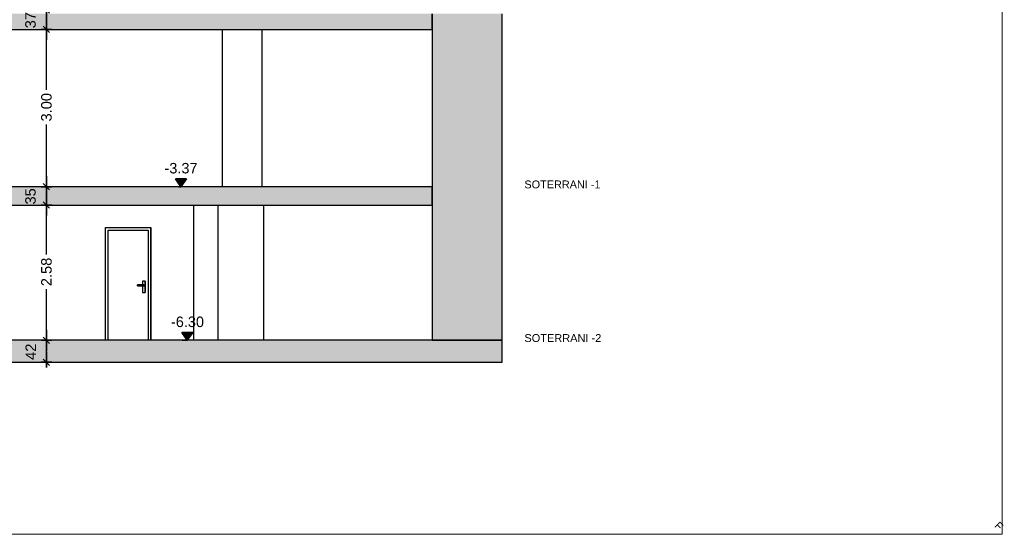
# Model space of a CAD drawing. Header units: metres. Extents: x -1 to 518, y -65 to 31.
# Tile 22 of 26: x 499 to 518, y -65 to -55. Entities that reach past the tile are written whole.
import ezdxf

# ---------------------------------------------------------------- set-up
doc = ezdxf.new("R2010")
doc.units = ezdxf.units.M
doc.header["$PDMODE"] = 65
doc.linetypes.add('CONTINUA', pattern=[0])
doc.linetypes.add('PUNKT', pattern=[6.35, 0, -6.35])
doc.layers.add('+++++ CÀLCUL SECCIÓ B', color=7, linetype='CONTINUA', lineweight=25)
doc.layers.add('COTES SECCIO B', color=7, linetype='CONTINUA', lineweight=25)
doc.styles.add('ARIAL', font='arial.ttf')
doc.styles.add('Century Gothic', font='txt')
doc.dimstyles.new('DIMSTYLE_4', dxfattribs={"dimtxt": 0.2, "dimasz": 0.2, "dimexe": 0, "dimexo": 1e-06, "dimgap": 0.1, "dimtad": 2, "dimdec": 0, "dimlfac": 100, "dimrnd": 1, "dimzin": 4, "dimdsep": 46, "dimtxsty": 'ARIAL', "dimblk1": 'ALL_ML_STRICH', "dimblk2": 'ALL_ML_STRICH', "dimsah": 1, "dimcen": 0, "dimse1": 1, "dimse2": 1, "dimclrd": 2, "dimclre": 2, "dimclrt": 2, "dimadec": 0, "dimazin": 0, "dimtfac": 1, "dimtdec": 0, "dimtix": 1, "dimtmove": 2, "dimatfit": 3, "dimfxl": 0, "dimtvp": 1.2, "dimtzin": 0, "dimlwd": 0, "dimlwe": 35, "dimarcsym": 0})
doc.dimstyles.new('DIMSTYLE_5', dxfattribs={"dimtxt": 0.2, "dimasz": 0.2, "dimexe": 0, "dimexo": 1e-06, "dimgap": 0.1, "dimtad": 0, "dimrnd": 0.01, "dimzin": 4, "dimdsep": 46, "dimtxsty": 'ARIAL', "dimblk1": 'ALL_ML_STRICH', "dimblk2": 'ALL_ML_STRICH', "dimsah": 1, "dimcen": 0, "dimse1": 1, "dimse2": 1, "dimclrd": 2, "dimclre": 2, "dimclrt": 2, "dimadec": 0, "dimazin": 0, "dimtfac": 1, "dimtdec": 0, "dimtix": 1, "dimtmove": 2, "dimatfit": 3, "dimfxl": 0, "dimtzin": 0, "dimlwd": 0, "dimlwe": 35, "dimarcsym": 0})

# ---------------------------------------------------------------- blocks, each defined once
blk = doc.blocks.new('COMPLEX_ELEVATIONDIM_1')
at = {"layer": 'COTES SECCIO B', "linetype": 'CONTINUA', "lineweight": 35, "transparency": 33554687}
for points in [[(502.34, -58.16), (502.13, -58.16), (502.235, -58.31)], [(502.463, -61.09), (502.253, -61.09), (502.358, -61.24)]]:
    blk.add_hatch(color=2, dxfattribs=at).paths.add_polyline_path(points)
at = {"layer": 'COTES SECCIO B', "color": 2, "linetype": 'CONTINUA', "lineweight": 35, "transparency": 33554687}
for p, q in [((502.34, -58.16), (502.13, -58.16)), ((502.13, -58.16), (502.235, -58.31)), ((502.235, -58.31), (502.34, -58.16)), ((502.235, -58.31), (502.235, -58.31)), ((502.235, -58.31), (502.235, -58.31)), ((502.235, -58.31), (502.235, -58.31)), ((502.235, -58.31), (502.235, -58.31)), ((502.463, -61.09), (502.253, -61.09)), ((502.253, -61.09), (502.358, -61.24)), ((502.358, -61.24), (502.463, -61.09)), ((502.358, -61.24), (502.358, -61.24)), ((502.358, -61.24), (502.358, -61.24)), ((502.358, -61.24), (502.358, -61.24)), ((502.358, -61.24), (502.358, -61.24))]:
    blk.add_line(p, q, dxfattribs=at)
at = {"layer": 'COTES SECCIO B', "color": 2, "linetype": 'PUNKT', "lineweight": 35, "transparency": 33554687}
for p, q in [((502.235, -58.31), (502.194, -58.31)), ((502.358, -61.24), (502.194, -61.24))]:
    blk.add_line(p, q, dxfattribs=at)
at = {"layer": 'COTES SECCIO B', "color": 2, "linetype": 'CONTINUA', "lineweight": 35, "transparency": 33554687, "char_height": 0.2, "width": 0.73608, "attachment_point": 7, "style": 'ARIAL'}
for s, insert in [('\\W0.99;-3.37', (501.923, -58.06)), ('\\W0.99;-6.30', (502.046, -60.99))]:
    blk.add_mtext(s, dxfattribs=dict(at, insert=insert))
blk = doc.blocks.new('ALL_ML_STRICH')
at = {"color": 0, "linetype": 'ByBlock', "lineweight": -2}
for p, q in [((-1, 0), (0.5, 0)), ((-0.3, -0.3), (0.3, 0.3)), ((0, -0.5), (0, 0.5))]:
    blk.add_line(p, q, dxfattribs=at)
blk = doc.blocks.new('*D32')
at = {"layer": 'COTES SECCIO B', "color": 2, "linetype": 'CONTINUA', "lineweight": -2, "transparency": 33554687}
blk.add_line((499.671, -61.66), (499.671, -61.24), dxfattribs=at)
at = {"layer": 'DEFPOINTS', "color": 2, "linetype": 'CONTINUA', "lineweight": 35, "transparency": 33554687}
for p in [(499.679, -61.24), (499.663, -61.66), (499.671, -61.66)]:
    blk.add_point(p, dxfattribs=at)
at = {"layer": 'COTES SECCIO B', "color": 2, "linetype": 'CONTINUA', "lineweight": 35, "transparency": 33554687, "xscale": 0.2, "yscale": 0.2, "zscale": 0.2}
for p, rotation in [((499.671, -61.24), 90), ((499.671, -61.66), 270)]:
    blk.add_blockref('ALL_ML_STRICH', p, dxfattribs=dict(at, rotation=rotation))
at = {"layer": 'COTES SECCIO B', "color": 2, "linetype": 'CONTINUA', "lineweight": 35, "transparency": 33554687, "insert": (499.371, -61.458), "char_height": 0.2, "width": 0.4, "attachment_point": 5, "rotation": 90, "style": 'ARIAL'}
blk.add_mtext('\\A1;{42}', dxfattribs=at)
blk = doc.blocks.new('*D33')
at = {"layer": 'COTES SECCIO B', "color": 2, "linetype": 'CONTINUA', "lineweight": -2, "transparency": 33554687}
for p, q in [((499.671, -59.606), (499.671, -58.66)), ((499.671, -61.24), (499.671, -60.266))]:
    blk.add_line(p, q, dxfattribs=at)
at = {"layer": 'DEFPOINTS', "color": 2, "linetype": 'CONTINUA', "lineweight": 35, "transparency": 33554687}
for p in [(499.672, -58.66), (499.671, -61.24), (499.679, -61.24)]:
    blk.add_point(p, dxfattribs=at)
at = {"layer": 'COTES SECCIO B', "color": 2, "linetype": 'CONTINUA', "lineweight": 35, "transparency": 33554687, "xscale": 0.2, "yscale": 0.2, "zscale": 0.2}
for p, rotation in [((499.671, -58.66), 90), ((499.671, -61.24), 270)]:
    blk.add_blockref('ALL_ML_STRICH', p, dxfattribs=dict(at, rotation=rotation))
at = {"layer": 'COTES SECCIO B', "color": 2, "linetype": 'CONTINUA', "lineweight": 35, "transparency": 33554687, "insert": (499.671, -59.936), "char_height": 0.2, "width": 0.8, "attachment_point": 5, "rotation": 90, "style": 'ARIAL'}
blk.add_mtext('\\A1;{\\A1;{2.58\\H0.132000;\\S^ ;}}', dxfattribs=at)
blk = doc.blocks.new('*D34')
at = {"layer": 'COTES SECCIO B', "color": 2, "linetype": 'CONTINUA', "lineweight": -2, "transparency": 33554687}
blk.add_line((499.671, -58.66), (499.671, -58.31), dxfattribs=at)
at = {"layer": 'DEFPOINTS', "color": 2, "linetype": 'CONTINUA', "lineweight": 35, "transparency": 33554687}
for p in [(499.662, -58.31), (499.671, -58.66), (499.672, -58.66)]:
    blk.add_point(p, dxfattribs=at)
at = {"layer": 'COTES SECCIO B', "color": 2, "linetype": 'CONTINUA', "lineweight": 35, "transparency": 33554687, "xscale": 0.2, "yscale": 0.2, "zscale": 0.2}
for p, rotation in [((499.671, -58.31), 90), ((499.671, -58.66), 270)]:
    blk.add_blockref('ALL_ML_STRICH', p, dxfattribs=dict(at, rotation=rotation))
at = {"layer": 'COTES SECCIO B', "color": 2, "linetype": 'CONTINUA', "lineweight": 35, "transparency": 33554687, "insert": (499.367, -58.495), "char_height": 0.2, "width": 0.4, "attachment_point": 5, "rotation": 90, "style": 'ARIAL'}
blk.add_mtext('\\A1;{35}', dxfattribs=at)
blk = doc.blocks.new('*D35')
at = {"layer": 'COTES SECCIO B', "color": 2, "linetype": 'CONTINUA', "lineweight": -2, "transparency": 33554687}
for p, q in [((499.671, -56.465), (499.671, -55.31)), ((499.671, -58.31), (499.671, -57.125))]:
    blk.add_line(p, q, dxfattribs=at)
at = {"layer": 'DEFPOINTS', "color": 2, "linetype": 'CONTINUA', "lineweight": 35, "transparency": 33554687}
for p in [(503.98, -55.31), (499.662, -58.31), (499.671, -58.31)]:
    blk.add_point(p, dxfattribs=at)
at = {"layer": 'COTES SECCIO B', "color": 2, "linetype": 'CONTINUA', "lineweight": 35, "transparency": 33554687, "xscale": 0.2, "yscale": 0.2, "zscale": 0.2}
for p, rotation in [((499.671, -55.31), 90), ((499.671, -58.31), 270)]:
    blk.add_blockref('ALL_ML_STRICH', p, dxfattribs=dict(at, rotation=rotation))
at = {"layer": 'COTES SECCIO B', "color": 2, "linetype": 'CONTINUA', "lineweight": 35, "transparency": 33554687, "insert": (499.671, -56.795), "char_height": 0.2, "width": 0.8, "attachment_point": 5, "rotation": 90, "style": 'ARIAL'}
blk.add_mtext('\\A1;{\\A1;{3.00\\H0.132000;\\S^ ;}}', dxfattribs=at)
blk = doc.blocks.new('*D36')
at = {"layer": 'COTES SECCIO B', "color": 2, "linetype": 'CONTINUA', "lineweight": -2, "transparency": 33554687}
blk.add_line((499.671, -55.31), (499.671, -54.94), dxfattribs=at)
at = {"layer": 'DEFPOINTS', "color": 2, "linetype": 'CONTINUA', "lineweight": 35, "transparency": 33554687}
for p in [(503.98, -54.94), (499.671, -55.31), (503.98, -55.31)]:
    blk.add_point(p, dxfattribs=at)
at = {"layer": 'COTES SECCIO B', "color": 2, "linetype": 'CONTINUA', "lineweight": 35, "transparency": 33554687, "xscale": 0.2, "yscale": 0.2, "zscale": 0.2}
for p, rotation in [((499.671, -54.94), 90), ((499.671, -55.31), 270)]:
    blk.add_blockref('ALL_ML_STRICH', p, dxfattribs=dict(at, rotation=rotation))
at = {"layer": 'COTES SECCIO B', "color": 2, "linetype": 'CONTINUA', "lineweight": 35, "transparency": 33554687, "insert": (499.367, -55.134), "char_height": 0.2, "width": 0.4, "attachment_point": 5, "rotation": 90, "style": 'ARIAL'}
blk.add_mtext('\\A1;{37}', dxfattribs=at)

msp = doc.modelspace()

# ---------------------------------------------------------------- hatches: boundary and pattern name
at = {"layer": '+++++ CÀLCUL SECCIÓ B', "linetype": 'CONTINUA', "lineweight": 25, "true_color": 0xababab, "transparency": 33554687}
for points in [[(507.028, -55.01), (492.979, -55.01), (492.979, -55.31), (507.028, -55.31)], [(507.028, -58.31), (492.98, -58.31), (492.98, -58.66), (507.028, -58.66)], [(508.368, -61.24), (492.98, -61.24), (492.98, -61.66), (508.368, -61.66)]]:
    msp.add_hatch(color=253, dxfattribs=at).paths.add_polyline_path(points)
at = {"layer": '+++++ CÀLCUL SECCIÓ B', "linetype": 'CONTINUA', "lineweight": 25, "true_color": 0xa0a0a0, "transparency": 33554687}
for points in [[(508.368, -55.01), (507.028, -55.01), (507.028, -58.31), (508.368, -58.31)], [(508.368, -58.31), (507.028, -58.31), (507.028, -61.24), (508.368, -61.24)]]:
    msp.add_hatch(color=253, dxfattribs=at).paths.add_polyline_path(points)

# ---------------------------------------------------------------- linework, layer by layer
at = {"layer": '+++++ CÀLCUL SECCIÓ B', "color": 52, "linetype": 'CONTINUA', "lineweight": 13, "transparency": 33554687}
for p, q in [((517.903, -64.94), (517.903, -24.94)), ((517.903, -64.94), (517.903, -24.94)), ((517.903, -24.94), (517.903, -64.94)), ((517.903, -64.94), (517.903, -24.94)), ((517.903, -64.94), (485.111, -64.94)), ((485.111, -64.94), (517.903, -64.94)), ((485.209, -64.94), (517.903, -64.94)), ((517.903, -64.94), (485.209, -64.94))]:
    msp.add_line(p, q, dxfattribs=at)
at = {"layer": '+++++ CÀLCUL SECCIÓ B', "color": 7, "linetype": 'CONTINUA', "lineweight": 25, "transparency": 33554687}
for p, q in [((507.028, -55.31), (507.028, -55.01)), ((507.028, -55.01), (507.028, -55.31)), ((508.368, -58.31), (508.368, -55.01)), ((493.945, -55.31), (507.028, -55.31)), ((503.028, -58.31), (503.028, -55.31)), ((503.788, -58.31), (503.788, -55.31)), ((507.028, -55.31), (507.028, -58.31)), ((507.028, -58.31), (492.98, -58.31)), ((507.028, -58.66), (507.028, -58.31)), ((507.028, -58.31), (507.028, -61.24)), ((508.368, -61.24), (508.368, -58.31)), ((496.208, -58.66), (507.028, -58.66)), ((502.478, -58.66), (502.478, -61.24)), ((502.948, -61.24), (502.948, -58.66)), ((503.818, -61.24), (503.818, -58.66)), ((503.818, -61.24), (503.818, -58.66)), ((500.798, -61.24), (500.798, -59.09)), ((500.798, -59.09), (500.867, -59.09)), ((500.846, -61.24), (500.846, -59.14)), ((500.846, -59.14), (501.612, -59.14)), ((500.867, -59.09), (501.594, -59.09)), ((501.594, -59.09), (501.664, -59.09)), ((501.612, -59.14), (501.612, -61.24)), ((501.612, -59.14), (501.614, -59.14)), ((501.614, -59.14), (501.614, -61.24)), ((501.664, -61.24), (501.664, -59.09)), ((501.664, -59.09), (501.664, -61.24)), ((501.664, -59.09), (501.664, -59.09)), ((501.409, -60.181), (501.41, -60.18)), ((501.409, -60.185), (501.409, -60.181)), ((501.409, -60.181), (501.529, -60.181)), ((501.409, -60.19), (501.409, -60.185)), ((501.409, -60.185), (501.533, -60.185)), ((501.409, -60.195), (501.409, -60.19)), ((501.409, -60.19), (501.534, -60.19)), ((501.409, -60.199), (501.409, -60.195)), ((501.409, -60.195), (501.533, -60.195)), ((501.41, -60.2), (501.409, -60.199)), ((501.409, -60.199), (501.529, -60.199)), ((501.524, -60.18), (501.41, -60.18)), ((501.41, -60.2), (501.524, -60.2)), ((501.502, -60.115), (501.502, -60.18)), ((501.552, -60.115), (501.502, -60.115)), ((501.502, -60.2), (501.502, -60.33)), ((501.527, -60.18), (501.524, -60.18)), ((501.524, -60.2), (501.527, -60.2)), ((501.527, -60.18), (501.532, -60.181)), ((501.532, -60.199), (501.527, -60.2)), ((501.529, -60.181), (501.532, -60.181)), ((501.529, -60.181), (501.533, -60.185)), ((501.533, -60.195), (501.529, -60.199)), ((501.529, -60.199), (501.532, -60.199)), ((501.532, -60.181), (501.536, -60.185)), ((501.536, -60.195), (501.532, -60.199)), ((501.533, -60.185), (501.534, -60.19)), ((501.533, -60.185), (501.536, -60.185)), ((501.534, -60.19), (501.533, -60.195)), ((501.533, -60.195), (501.536, -60.195)), ((501.534, -60.19), (501.537, -60.19)), ((501.536, -60.185), (501.537, -60.19)), ((501.537, -60.19), (501.536, -60.195)), ((501.552, -60.33), (501.552, -60.115)), ((501.553, -60.115), (501.552, -60.115)), ((501.553, -60.115), (501.553, -60.33)), ((501.502, -60.33), (501.552, -60.33)), ((501.553, -60.33), (501.552, -60.33)), ((507.028, -61.24), (496.208, -61.24)), ((507.028, -61.24), (508.368, -61.24)), ((508.368, -61.24), (507.028, -61.24)), ((508.368, -61.66), (508.368, -61.24)), ((492.98, -61.66), (508.368, -61.66))]:
    msp.add_line(p, q, dxfattribs=at)

# ---------------------------------------------------------------- block references
at = {"layer": 'COTES SECCIO B', "color": 2, "linetype": 'CONTINUA', "lineweight": 35, "transparency": 33554687}
msp.add_blockref('COMPLEX_ELEVATIONDIM_1', (0, 0), dxfattribs=at)

# ---------------------------------------------------------------- texts
at = {"layer": '+++++ CÀLCUL SECCIÓ B', "color": 7, "linetype": 'CONTINUA', "lineweight": 25, "transparency": 33554687, "char_height": 0.15, "attachment_point": 7, "style": 'ARIAL'}
for s, insert, width in [('\\W0.99;SOTERRANI -1', (508.789, -58.344), 1.54445), ('\\W1.00;SOTERRANI -2', (508.789, -61.274), 1.54504)]:
    msp.add_mtext(s, dxfattribs=dict(at, insert=insert, width=width))
at = {"layer": '+++++ CÀLCUL SECCIÓ B', "color": 52, "linetype": 'CONTINUA', "lineweight": 13, "transparency": 33554687, "insert": (517.842, -64.781), "char_height": 0.15, "width": 0.1775, "attachment_point": 5, "rotation": 315, "style": 'Century Gothic'}
msp.add_mtext('F', dxfattribs=at)

# ---------------------------------------------------------------- dimensions: what is measured, and where the dimension line sits
at = {"layer": 'COTES SECCIO B', "color": 2, "linetype": 'CONTINUA', "lineweight": 35, "transparency": 33554687}
for base, p1, p2, dimstyle, picture, middle in [((499.671, -54.94), (503.98, -55.31), (503.98, -54.94), 'DIMSTYLE_4', '*D36', (499.367, -55.134)), ((499.671, -55.31), (499.662, -58.31), (503.98, -55.31), 'DIMSTYLE_5', '*D35', (499.671, -56.795)), ((499.671, -58.31), (499.672, -58.66), (499.662, -58.31), 'DIMSTYLE_4', '*D34', (499.367, -58.495)), ((499.671, -58.66), (499.679, -61.24), (499.672, -58.66), 'DIMSTYLE_5', '*D33', (499.671, -59.936)), ((499.671, -61.24), (499.663, -61.66), (499.679, -61.24), 'DIMSTYLE_4', '*D32', (499.371, -61.458))]:
    dim = msp.add_linear_dim(base=base, p1=p1, p2=p2, angle=90, dimstyle=dimstyle, override={"dimpost": '<>', "dimclrd": 2, "dimclre": 2, "dimclrt": 2, "dimlwd": 0, "dimlwe": 35}, dxfattribs=at)
    dim.commit()
    dim.dimension.update_dxf_attribs({"geometry": picture, "text_midpoint": middle, "dimtype": 160})

doc.saveas('drawing.dxf')
